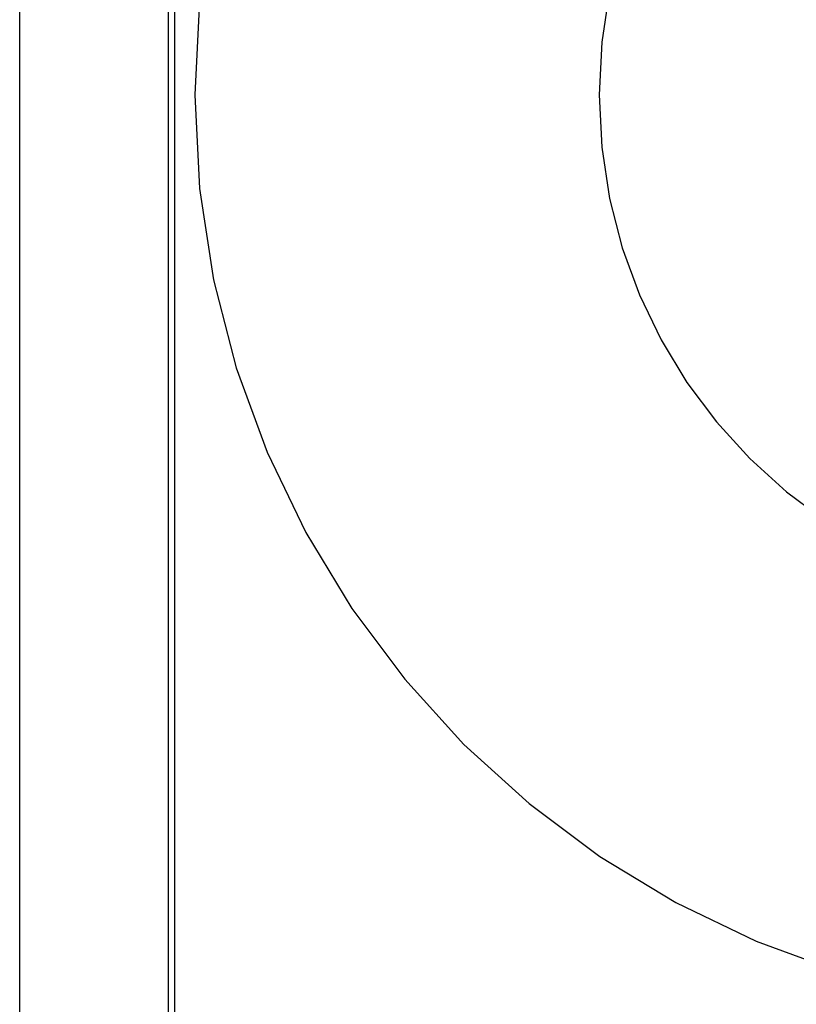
# Model space of a CAD drawing. Header units: inches. Extents: x 0 to 248, y 0 to 160.
# Tile 15 of 68: x 81.5 to 81.712, y 81.733 to 82.001. Entities that reach past the tile are written whole.
import ezdxf

# ---------------------------------------------------------------- set-up
doc = ezdxf.new("R2010")
doc.units = ezdxf.units.IN
doc.header["$LTSCALE"] = 13.627625
doc.header["$MEASUREMENT"] = 0
doc.linetypes.add('HIDDEN', pattern=[0.2, 0.1, -0.1])
doc.layers.add('DEFAULT_2', color=8, linetype='HIDDEN')

msp = doc.modelspace()

# ---------------------------------------------------------------- linework, layer by layer
at = {"layer": 'DEFAULT_2', "color": 8, "linetype": 'HIDDEN'}
for p, q in [((81.54077, 81.65127), (81.54077, 82.02627)), ((81.54249, 81.65127), (81.54249, 82.02627)), ((81.50031, 81.6547), (81.50031, 82.02284))]:
    msp.add_line(p, q, dxfattribs=at)
for radius in [0.25, 0.14]:
    msp.add_arc((81.79799, 81.98077), radius, 90, 270, dxfattribs=at)

doc.saveas('drawing.dxf')
